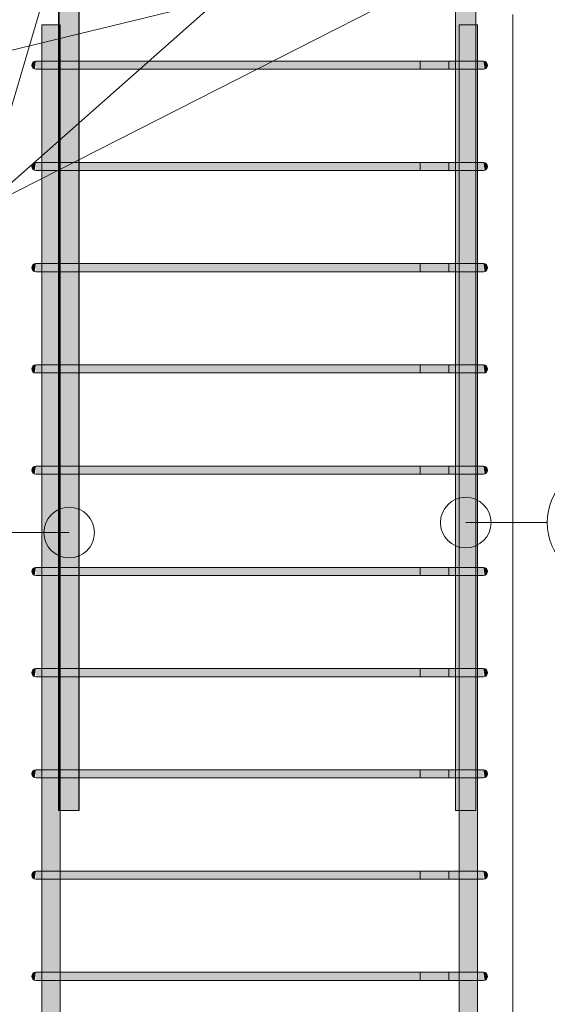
# Model space of a CAD drawing. Header units: millimetres. Extents: x -25607 to 9385, y 1894 to 10168.
# Tile 7 of 181: x -24617 to -24096, y 7692 to 8665. Entities that reach past the tile are written whole.
import ezdxf

# ---------------------------------------------------------------- set-up
doc = ezdxf.new("R2010")
doc.units = ezdxf.units.MM
for name, color, linetype, lineweight in [('S-COLS', 52, 'Continuous', 9), ('S-RBAR', 171, 'Continuous', 5), ('S-RBAR-IDEN', 171, 'Continuous', 5)]:
    doc.layers.add(name, color=color, linetype=linetype, lineweight=lineweight)

# ---------------------------------------------------------------- blocks, each defined once
blk = doc.blocks.new('Popisek výztuže - _Typ_ množství_PRAVÝ _řezy_-573729-V4')
at = {"layer": 'S-RBAR-IDEN'}
for p, q in [((-24857.77, 9096.15), (-24967.46, 9096.15)), ((-24967.46, 8979.71), (-24857.77, 8979.71))]:
    blk.add_line(p, q, dxfattribs=at)
for centre, start, end in [((-24967.46, 9037.93), 90, 270), ((-24857.77, 9037.93), 277.64339, 82.35661)]:
    blk.add_arc(centre, 58.22, start, end, dxfattribs=at)

msp = doc.modelspace()

# ---------------------------------------------------------------- hatches: boundary and pattern name
at = {"layer": 'S-RBAR'}
h = msp.add_hatch(color=7, dxfattribs=at)
h.paths.add_polyline_path([(-24578, 8660), (-24578, 8695.15), (-24578.44, 8695), (-24578.44, 8660)])
h.paths.add_polyline_path([(-24578, 8705.15), (-24578, 8707.64), (-24578.44, 8707.64), (-24578.44, 8705.21)])
h.paths.add_polyline_path([(-24578, 8729.64), (-24578, 8783.8), (-24578.44, 8783.8), (-24578.44, 8729.64)])
h = msp.add_hatch(color=7, dxfattribs=at)
h.paths.add_polyline_path([(-24558, 7883.8), (-24558, 7916), (-24576.95, 7916), (-24576.95, 7883.8)])
h.paths.add_polyline_path([(-24576.95, 7924), (-24558, 7924), (-24558, 8016), (-24576.95, 8016), (-24576.95, 8007.24)])
h.paths.add_polyline_path([(-24576.95, 8024), (-24558, 8024), (-24558, 8116), (-24576.95, 8116)])
h.paths.add_polyline_path([(-24558, 8124), (-24558, 8216), (-24576.95, 8216), (-24576.95, 8124)])
h.paths.add_polyline_path([(-24576.95, 8224), (-24558, 8224), (-24558, 8316), (-24576.95, 8316), (-24576.95, 8251.97)])
h.paths.add_polyline_path([(-24576.95, 8324), (-24558, 8324), (-24558, 8416), (-24576.95, 8416), (-24576.95, 8374.34)])
h.paths.add_polyline_path([(-24558, 8424), (-24558, 8516), (-24576.95, 8516), (-24576.95, 8424)])
h.paths.add_polyline_path([(-24558, 8524), (-24558, 8616), (-24576.95, 8616), (-24576.95, 8524)])
h.paths.add_polyline_path([(-24558, 8624), (-24558, 8695), (-24578, 8695), (-24578, 8660), (-24576.95, 8660), (-24576.95, 8624)])
h.paths.add_polyline_path([(-24576.86, 8705), (-24558, 8705), (-24558, 8783.8), (-24578, 8783.8), (-24578, 8705.15)])
h = msp.add_hatch(color=7, dxfattribs=at)
h.paths.add_polyline_path([(-24183.05, 7883.8), (-24183.05, 7916), (-24186.55, 7916), (-24186.55, 7883.8)])
h.paths.add_polyline_path([(-24186.55, 7924), (-24183.05, 7924), (-24183.05, 8016), (-24186.55, 8016), (-24186.55, 7946.05)])
h.paths.add_polyline_path([(-24186.55, 8024), (-24183.05, 8024), (-24183.05, 8116), (-24186.55, 8116), (-24186.55, 8037.83)])
h.paths.add_polyline_path([(-24183.05, 8124), (-24183.05, 8216), (-24186.55, 8216), (-24186.55, 8124)])
h.paths.add_polyline_path([(-24183.05, 8224), (-24183.05, 8316), (-24186.55, 8316), (-24186.55, 8224)])
h.paths.add_polyline_path([(-24186.55, 8324), (-24183.05, 8324), (-24183.05, 8416), (-24186.55, 8416), (-24186.55, 8343.75)])
h.paths.add_polyline_path([(-24183.05, 8424), (-24183.05, 8516), (-24186.55, 8516), (-24186.55, 8424)])
h.paths.add_polyline_path([(-24183.05, 8524), (-24183.05, 8616), (-24186.55, 8616), (-24186.55, 8524)])
h.paths.add_polyline_path([(-24183.05, 8624), (-24183.05, 8660), (-24166.55, 8660), (-24166.55, 8703.1), (-24172.72, 8698.66), (-24179.1, 8696.02), (-24186.55, 8695), (-24186.55, 8624)])
h.paths.add_polyline_path([(-24186.55, 8705.04), (-24181.69, 8705.68), (-24176.97, 8707.64), (-24186.55, 8707.64), (-24186.55, 8705.68)])
h.paths.add_polyline_path([(-24186.55, 8729.64), (-24167.47, 8729.64), (-24167.54, 8730.18), (-24169.54, 8735), (-24173.58, 8740), (-24186.55, 8752.97), (-24186.55, 8741.44)])
h.paths.add_polyline_path([(-24166.86, 8747.43), (-24166.86, 8783.8), (-24186.55, 8783.8), (-24186.55, 8767.11)])
h = msp.add_hatch(color=7, dxfattribs=at)
h.paths.add_polyline_path([(-24591.86, 5795), (-24576.95, 5795.01), (-24584.63, 5796.02), (-24591.86, 5799.02), (-24594.95, 5801.39), (-24594.95, 5795)])
h.paths.add_polyline_path([(-24576.95, 5805.01), (-24576.95, 5916), (-24594.95, 5916), (-24594.95, 5816.85), (-24594.18, 5815), (-24591.01, 5810.86), (-24586.86, 5807.68), (-24581, 5805.54)])
h.paths.add_polyline_path([(-24588.65, 5924), (-24576.95, 5924), (-24576.95, 5984.99), (-24582.04, 5984.32), (-24586.86, 5982.32), (-24591.01, 5979.14), (-24594.18, 5975), (-24594.95, 5973.15), (-24594.95, 5924), (-24591.9, 5924)])
h.paths.add_polyline_path([(-24594.95, 5988.61), (-24591.01, 5991.34), (-24584.63, 5993.98), (-24576.95, 5995), (-24576.95, 6016), (-24594.95, 6016), (-24594.95, 5990.98)])
h.paths.add_polyline_path([(-24591.9, 6024), (-24576.95, 6024), (-24576.95, 6116), (-24594.95, 6116), (-24594.95, 6024)])
h.paths.add_polyline_path([(-24591.9, 6124), (-24576.95, 6124), (-24576.95, 6216), (-24594.95, 6216), (-24594.95, 6124)])
h.paths.add_polyline_path([(-24591.9, 6224), (-24576.95, 6224), (-24576.95, 6316), (-24594.95, 6316), (-24594.95, 6224)])
h.paths.add_polyline_path([(-24591.9, 6324), (-24576.95, 6324), (-24576.95, 6416), (-24594.95, 6416), (-24594.95, 6324)])
h.paths.add_polyline_path([(-24584.83, 6424), (-24576.95, 6424), (-24576.95, 6516), (-24594.95, 6516), (-24594.95, 6424), (-24585.15, 6424)])
h.paths.add_polyline_path([(-24591.9, 6524), (-24576.95, 6524), (-24576.95, 6616), (-24594.95, 6616), (-24594.95, 6524)])
h.paths.add_polyline_path([(-24576.95, 6624), (-24576.95, 6716), (-24594.95, 6716), (-24594.95, 6624), (-24581, 6624)])
h.paths.add_polyline_path([(-24591.9, 6724), (-24576.95, 6724), (-24576.95, 6816), (-24594.95, 6816), (-24594.95, 6724)])
h.paths.add_polyline_path([(-24594.95, 6824), (-24576.95, 6824), (-24576.95, 6916), (-24594.95, 6916), (-24594.95, 6844.75)])
h.paths.add_polyline_path([(-24594.95, 6924), (-24576.95, 6924), (-24576.95, 7016), (-24594.95, 7016), (-24594.95, 6936.52)])
h.paths.add_polyline_path([(-24581, 7024), (-24576.95, 7024), (-24576.95, 7116), (-24594.95, 7116), (-24594.95, 7024), (-24581.08, 7024)])
h.paths.add_polyline_path([(-24591.9, 7124), (-24576.95, 7124), (-24576.95, 7216), (-24594.95, 7216), (-24594.95, 7124)])
h.paths.add_polyline_path([(-24594.95, 7224), (-24576.95, 7224), (-24576.95, 7316), (-24594.95, 7316), (-24594.95, 7273.03)])
h.paths.add_polyline_path([(-24594.95, 7324), (-24576.95, 7324), (-24576.95, 7416), (-24594.95, 7416), (-24594.95, 7334.22)])
h.paths.add_polyline_path([(-24591.9, 7424), (-24576.95, 7424), (-24576.95, 7516), (-24594.95, 7516), (-24594.95, 7424)])
h.paths.add_polyline_path([(-24584.83, 7524), (-24576.95, 7524), (-24576.95, 7616), (-24594.95, 7616), (-24594.95, 7524), (-24585.15, 7524)])
h.paths.add_polyline_path([(-24591.9, 7624), (-24576.95, 7624), (-24576.95, 7716), (-24594.95, 7716), (-24594.95, 7624)])
h.paths.add_polyline_path([(-24576.95, 7724), (-24576.95, 7816), (-24594.95, 7816), (-24594.95, 7724), (-24581, 7724)])
h.paths.add_polyline_path([(-24591.9, 7824), (-24576.95, 7824), (-24576.95, 7916), (-24594.95, 7916), (-24594.95, 7824)])
h.paths.add_polyline_path([(-24594.95, 7924), (-24576.95, 7924), (-24576.95, 8016), (-24594.95, 8016), (-24594.95, 7946.05)])
h.paths.add_polyline_path([(-24591.9, 8024), (-24576.95, 8024), (-24576.95, 8116), (-24594.95, 8116), (-24594.95, 8024)])
h.paths.add_polyline_path([(-24581.08, 8124), (-24576.95, 8124), (-24576.95, 8216), (-24594.95, 8216), (-24594.95, 8124), (-24584.83, 8124)])
h.paths.add_polyline_path([(-24576.95, 8224), (-24576.95, 8316), (-24594.95, 8316), (-24594.95, 8224), (-24581, 8224)])
h.paths.add_polyline_path([(-24576.95, 8324), (-24576.95, 8416), (-24594.95, 8416), (-24594.95, 8324), (-24581, 8324)])
h.paths.add_polyline_path([(-24594.95, 8424), (-24576.95, 8424), (-24576.95, 8516), (-24594.95, 8516), (-24594.95, 8435.52)])
h.paths.add_polyline_path([(-24591.9, 8524), (-24576.95, 8524), (-24576.95, 8616), (-24594.95, 8616), (-24594.95, 8524)])
h.paths.add_polyline_path([(-24594.95, 8624), (-24576.95, 8624), (-24576.95, 8660), (-24594.95, 8660)])
h = msp.add_hatch(color=7, dxfattribs=at)
h.paths.add_polyline_path([(-24176.86, 5795), (-24165.05, 5795), (-24165.05, 5804.57), (-24165.65, 5803.79), (-24172.72, 5798.66), (-24179.1, 5796.02), (-24183.05, 5795.5), (-24183.05, 5795), (-24179.1, 5795)])
h.paths.add_polyline_path([(-24183.05, 5805.5), (-24181.69, 5805.68), (-24176, 5808.34), (-24172.72, 5810.86), (-24169.54, 5815), (-24167.54, 5819.82), (-24166.86, 5825), (-24167.54, 5830.18), (-24169.71, 5835.22), (-24173.58, 5840), (-24183.05, 5849.47), (-24183.05, 5805.68)])
h.paths.add_polyline_path([(-24166.86, 5847.43), (-24166.86, 5916), (-24183.05, 5916), (-24183.05, 5863.61)])
h.paths.add_polyline_path([(-24168.1, 5924), (-24166.86, 5924), (-24166.86, 5965), (-24167.54, 5970.18), (-24169.54, 5975), (-24172.72, 5979.14), (-24176.86, 5982.32), (-24181.69, 5984.32), (-24183.05, 5984.32), (-24183.05, 5924), (-24171.35, 5924)])
h.paths.add_polyline_path([(-24165.05, 5985.43), (-24165.05, 6016), (-24183.05, 6016), (-24183.05, 5994.5), (-24179, 5993.94), (-24171.86, 5990.98), (-24165.65, 5986.21)])
h.paths.add_polyline_path([(-24179, 6024), (-24165.05, 6024), (-24165.05, 6116), (-24183.05, 6116), (-24183.05, 6024)])
h.paths.add_polyline_path([(-24168.1, 6124), (-24165.05, 6124), (-24165.05, 6216), (-24183.05, 6216), (-24183.05, 6124), (-24171.35, 6124)])
h.paths.add_polyline_path([(-24168.1, 6224), (-24165.05, 6224), (-24165.05, 6316), (-24183.05, 6316), (-24183.05, 6224), (-24171.35, 6224)])
h.paths.add_polyline_path([(-24168.1, 6324), (-24165.05, 6324), (-24165.05, 6416), (-24183.05, 6416), (-24183.05, 6324), (-24171.35, 6324)])
h.paths.add_polyline_path([(-24183.05, 6424), (-24165.05, 6424), (-24165.05, 6516), (-24183.05, 6516), (-24183.05, 6447.05)])
h.paths.add_polyline_path([(-24171.35, 6524), (-24165.05, 6524), (-24165.05, 6616), (-24183.05, 6616), (-24183.05, 6524), (-24175.17, 6524)])
h.paths.add_polyline_path([(-24168.1, 6624), (-24165.05, 6624), (-24165.05, 6716), (-24183.05, 6716), (-24183.05, 6624), (-24171.35, 6624)])
h.paths.add_polyline_path([(-24179, 6724), (-24165.05, 6724), (-24165.05, 6816), (-24183.05, 6816), (-24183.05, 6724)])
h.paths.add_polyline_path([(-24168.1, 6824), (-24165.05, 6824), (-24165.05, 6916), (-24183.05, 6916), (-24183.05, 6824), (-24171.35, 6824)])
h.paths.add_polyline_path([(-24165.05, 6924), (-24165.05, 7016), (-24183.05, 7016), (-24183.05, 6924), (-24168.1, 6924)])
h.paths.add_polyline_path([(-24165.05, 7024), (-24165.05, 7116), (-24183.05, 7116), (-24183.05, 7024), (-24168.1, 7024)])
h.paths.add_polyline_path([(-24179, 7124), (-24165.05, 7124), (-24165.05, 7216), (-24183.05, 7216), (-24183.05, 7124)])
h.paths.add_polyline_path([(-24168.1, 7224), (-24165.05, 7224), (-24165.05, 7316), (-24183.05, 7316), (-24183.05, 7224), (-24171.35, 7224)])
h.paths.add_polyline_path([(-24168.1, 7324), (-24165.05, 7324), (-24165.05, 7416), (-24183.05, 7416), (-24183.05, 7324), (-24171.35, 7324)])
h.paths.add_polyline_path([(-24168.1, 7424), (-24165.05, 7424), (-24165.05, 7516), (-24183.05, 7516), (-24183.05, 7424), (-24171.35, 7424)])
h.paths.add_polyline_path([(-24183.05, 7524), (-24165.05, 7524), (-24165.05, 7616), (-24183.05, 7616), (-24183.05, 7548.36)])
h.paths.add_polyline_path([(-24168.1, 7624), (-24165.05, 7624), (-24165.05, 7716), (-24183.05, 7716), (-24183.05, 7624), (-24171.35, 7624)])
h.paths.add_polyline_path([(-24168.1, 7724), (-24165.05, 7724), (-24165.05, 7816), (-24183.05, 7816), (-24183.05, 7724), (-24171.35, 7724)])
h.paths.add_polyline_path([(-24179, 7824), (-24165.05, 7824), (-24165.05, 7916), (-24183.05, 7916), (-24183.05, 7824)])
h.paths.add_polyline_path([(-24168.1, 7924), (-24165.05, 7924), (-24165.05, 8016), (-24183.05, 8016), (-24183.05, 7924), (-24171.35, 7924)])
h.paths.add_polyline_path([(-24168.1, 8024), (-24165.05, 8024), (-24165.05, 8116), (-24183.05, 8116), (-24183.05, 8024), (-24171.35, 8024)])
h.paths.add_polyline_path([(-24171.35, 8124), (-24165.05, 8124), (-24165.05, 8216), (-24183.05, 8216), (-24183.05, 8124), (-24175.17, 8124)])
h.paths.add_polyline_path([(-24179, 8224), (-24165.05, 8224), (-24165.05, 8316), (-24183.05, 8316), (-24183.05, 8224)])
h.paths.add_polyline_path([(-24168.1, 8324), (-24165.05, 8324), (-24165.05, 8416), (-24183.05, 8416), (-24183.05, 8324), (-24171.35, 8324)])
h.paths.add_polyline_path([(-24168.1, 8424), (-24165.05, 8424), (-24165.05, 8516), (-24183.05, 8516), (-24183.05, 8424), (-24171.35, 8424)])
h.paths.add_polyline_path([(-24165.05, 8524), (-24165.05, 8616), (-24183.05, 8616), (-24183.05, 8524), (-24168.1, 8524)])
h.paths.add_polyline_path([(-24183.05, 8624), (-24165.05, 8624), (-24165.05, 8660), (-24183.05, 8660), (-24183.05, 8649.66)])
for points in [[(-24602.04, 8616.14), (-24601, 8624), (-24603, 8623.46), (-24604.46, 8622), (-24605, 8620), (-24604.46, 8618), (-24603, 8616.54)], [(-24584.83, 8616), (-24581, 8616), (-24581.08, 8624), (-24601, 8624), (-24601, 8616), (-24585.15, 8616)], [(-24349.61, 8616), (-24179, 8616), (-24179, 8624), (-24581, 8624), (-24581, 8616), (-24503.92, 8616)], [(-24179, 8616), (-24159, 8616.14), (-24159, 8624), (-24179, 8624), (-24179, 8619.07)], [(-24157.96, 8616.14), (-24156.71, 8616.83), (-24155.54, 8618), (-24155, 8620), (-24155.54, 8622), (-24157, 8623.46), (-24159, 8624), (-24158.34, 8618.96)], [(-24602.04, 8516.14), (-24601, 8524), (-24603, 8523.46), (-24604.46, 8522), (-24605, 8520), (-24604.46, 8518), (-24603, 8516.54)], [(-24597.31, 8516), (-24581, 8516), (-24581.08, 8524), (-24601, 8524), (-24601, 8516), (-24599.48, 8516)], [(-24349.61, 8516), (-24179, 8516), (-24179, 8524), (-24581, 8524), (-24581, 8516), (-24503.92, 8516)], [(-24160.52, 8516), (-24159, 8516.14), (-24159, 8524), (-24179, 8524), (-24179, 8516), (-24162.69, 8516)], [(-24157.96, 8516.14), (-24156.71, 8516.83), (-24155.54, 8518), (-24155, 8520), (-24155.54, 8522), (-24157, 8523.46), (-24159, 8524), (-24158.34, 8518.96)], [(-24602.04, 8416.14), (-24601, 8424), (-24603, 8423.46), (-24604.46, 8422), (-24605, 8420), (-24604.46, 8418), (-24603, 8416.54)], [(-24597.31, 8416), (-24581, 8416), (-24581.08, 8424), (-24601, 8424), (-24601, 8416), (-24599.48, 8416)], [(-24349.61, 8416), (-24179, 8416), (-24179, 8424), (-24581, 8424), (-24581, 8416), (-24503.92, 8416)], [(-24160.52, 8416), (-24159, 8416.14), (-24159, 8424), (-24179, 8424), (-24179, 8416), (-24162.69, 8416)], [(-24157.96, 8416.14), (-24156.71, 8416.83), (-24155.54, 8418), (-24155, 8420), (-24155.54, 8422), (-24157, 8423.46), (-24159, 8424), (-24158.34, 8418.96)], [(-24602.04, 8316.14), (-24601, 8324), (-24603, 8323.46), (-24604.46, 8322), (-24605, 8320), (-24604.46, 8318), (-24603, 8316.54)], [(-24597.31, 8316), (-24581, 8316), (-24581.08, 8324), (-24601, 8324), (-24601, 8316), (-24599.48, 8316)], [(-24349.61, 8316), (-24179, 8316), (-24179, 8324), (-24581, 8324), (-24581, 8316), (-24503.92, 8316)], [(-24160.52, 8316), (-24159, 8316.14), (-24159, 8324), (-24179, 8324), (-24179, 8316), (-24162.69, 8316)], [(-24157.96, 8316.14), (-24156.71, 8316.83), (-24155.54, 8318), (-24155, 8320), (-24155.54, 8322), (-24157, 8323.46), (-24159, 8324), (-24158.34, 8318.96)], [(-24602.04, 8216.14), (-24601, 8224), (-24603, 8223.46), (-24604.46, 8222), (-24605, 8220), (-24604.46, 8218), (-24603, 8216.54)], [(-24597.31, 8216), (-24581, 8216), (-24581.08, 8224), (-24601, 8224), (-24601, 8216), (-24599.48, 8216)], [(-24349.61, 8216), (-24179, 8216), (-24179, 8224), (-24581, 8224), (-24581, 8216), (-24503.92, 8216)], [(-24179, 8216), (-24159, 8216.14), (-24159, 8224), (-24179, 8224), (-24179, 8221.38)], [(-24157.96, 8216.14), (-24156.71, 8216.83), (-24155.54, 8218), (-24155, 8220), (-24155.54, 8222), (-24157, 8223.46), (-24159, 8224), (-24158.34, 8218.96)], [(-24602.04, 8116.14), (-24601, 8124), (-24603, 8123.46), (-24604.46, 8122), (-24605, 8120), (-24604.46, 8118), (-24603, 8116.54)], [(-24597.31, 8116), (-24581, 8116), (-24581.08, 8124), (-24601, 8124), (-24601, 8116), (-24599.48, 8116)], [(-24349.61, 8116), (-24179, 8116), (-24179, 8124), (-24581, 8124), (-24581, 8116), (-24503.92, 8116)], [(-24160.52, 8116), (-24159, 8116.14), (-24159, 8124), (-24179, 8124), (-24179, 8116), (-24162.69, 8116)], [(-24157.96, 8116.14), (-24156.71, 8116.83), (-24155.54, 8118), (-24155, 8120), (-24155.54, 8122), (-24157, 8123.46), (-24159, 8124), (-24158.34, 8118.96)], [(-24602.04, 8016.14), (-24601, 8024), (-24603, 8023.46), (-24604.46, 8022), (-24605, 8020), (-24604.46, 8018), (-24603, 8016.54)], [(-24597.31, 8016), (-24581, 8016), (-24581.08, 8024), (-24601, 8024), (-24601, 8016), (-24599.48, 8016)], [(-24349.61, 8016), (-24179, 8016), (-24179, 8024), (-24581, 8024), (-24581, 8016), (-24503.92, 8016)], [(-24160.52, 8016), (-24159, 8016.14), (-24159, 8024), (-24179, 8024), (-24179, 8016), (-24162.69, 8016)], [(-24157.96, 8016.14), (-24156.71, 8016.83), (-24155.54, 8018), (-24155, 8020), (-24155.54, 8022), (-24157, 8023.46), (-24159, 8024), (-24158.34, 8018.96)], [(-24602.04, 7916.14), (-24601, 7924), (-24603, 7923.46), (-24604.46, 7922), (-24605, 7920), (-24604.46, 7918), (-24603, 7916.54)], [(-24597.31, 7916), (-24581, 7916), (-24581.08, 7924), (-24601, 7924), (-24601, 7916), (-24599.48, 7916)], [(-24349.61, 7916), (-24179, 7916), (-24179, 7924), (-24581, 7924), (-24581, 7916), (-24503.92, 7916)], [(-24160.52, 7916), (-24159, 7916.14), (-24159, 7924), (-24179, 7924), (-24179, 7916), (-24162.69, 7916)], [(-24157.96, 7916.14), (-24156.71, 7916.83), (-24155.54, 7918), (-24155, 7920), (-24155.54, 7922), (-24157, 7923.46), (-24159, 7924), (-24158.34, 7918.96)], [(-24602.04, 7816.14), (-24601, 7824), (-24603, 7823.46), (-24604.46, 7822), (-24605, 7820), (-24604.46, 7818), (-24603, 7816.54)], [(-24584.83, 7816), (-24581, 7816), (-24581.08, 7824), (-24601, 7824), (-24601, 7816), (-24585.15, 7816)], [(-24349.61, 7816), (-24179, 7816), (-24179, 7824), (-24581, 7824), (-24581, 7816), (-24503.92, 7816)], [(-24159.83, 7816), (-24159, 7816.14), (-24159, 7824), (-24179, 7824), (-24179, 7816), (-24160.52, 7816)], [(-24157.96, 7816.14), (-24156.71, 7816.83), (-24155.54, 7818), (-24155, 7820), (-24155.54, 7822), (-24157.53, 7823.68), (-24159, 7824), (-24158.34, 7818.96)], [(-24602.04, 7716.14), (-24601, 7724), (-24603, 7723.46), (-24604.46, 7722), (-24605, 7720), (-24604.46, 7718), (-24603, 7716.54)], [(-24597.31, 7716), (-24581, 7716), (-24581.08, 7724), (-24601, 7724), (-24601, 7716), (-24599.48, 7716)], [(-24349.61, 7716), (-24179, 7716), (-24179, 7724), (-24581, 7724), (-24581, 7716), (-24503.92, 7716)], [(-24160.52, 7716), (-24159, 7716.14), (-24159, 7724), (-24179, 7724), (-24179, 7716), (-24162.69, 7716)], [(-24157.96, 7716.14), (-24156.71, 7716.83), (-24155.54, 7718), (-24155, 7720), (-24155.54, 7722), (-24157, 7723.46), (-24159, 7724), (-24158.34, 7718.96)]]:
    msp.add_hatch(color=7, dxfattribs=at).paths.add_polyline_path(points)

# ---------------------------------------------------------------- linework, layer by layer
at = {"layer": 'S-COLS'}
msp.add_line((-24130, 8670), (-24130, 6370), dxfattribs=at)
msp.add_line((-24130, 8670), (-24130, 6370), dxfattribs=at)
at = {"layer": 'S-RBAR'}
for p, q in [((-24578.44, 7883.8), (-24578.44, 8783.8)), ((-24578, 7883.8), (-24578, 8783.8)), ((-24558.44, 7883.8), (-24558.44, 8783.8)), ((-24558, 7883.8), (-24558, 8783.8)), ((-24186.55, 7883.8), (-24186.55, 8783.8)), ((-24186.55, 7883.8), (-24186.55, 8783.8)), ((-24166.55, 7883.8), (-24166.55, 8783.8)), ((-24166.55, 7883.8), (-24166.55, 8783.8)), ((-24576.95, 8660), (-24594.95, 8660)), ((-24594.95, 5795), (-24594.95, 8660)), ((-24576.95, 8660), (-24594.95, 8660)), ((-24594.95, 5795), (-24594.95, 8660)), ((-24576.95, 5795), (-24576.95, 8660)), ((-24576.95, 5795), (-24576.95, 8660)), ((-24165.05, 8660), (-24183.05, 8660)), ((-24183.05, 5795), (-24183.05, 8660)), ((-24165.05, 8660), (-24183.05, 8660)), ((-24183.05, 5795), (-24183.05, 8660)), ((-24165.05, 5795), (-24165.05, 8660)), ((-24165.05, 5795), (-24165.05, 8660)), ((-24581, 8624), (-24601, 8624)), ((-24581, 8624), (-24601, 8624)), ((-24179, 8624), (-24581, 8624)), ((-24581, 8624), (-24179, 8624)), ((-24193.14, 8624), (-24221.43, 8624)), ((-24221.43, 8624), (-24221.43, 8616)), ((-24193.14, 8624), (-24164.86, 8624)), ((-24193.14, 8616), (-24193.14, 8624)), ((-24159, 8624), (-24193.14, 8624)), ((-24159, 8624), (-24179, 8624)), ((-24159, 8624), (-24179, 8624)), ((-24159, 8624), (-24164.86, 8624)), ((-24581, 8616), (-24601, 8616)), ((-24581, 8616), (-24601, 8616)), ((-24179, 8616), (-24581, 8616)), ((-24581, 8616), (-24179, 8616)), ((-24193.14, 8616), (-24221.43, 8616)), ((-24193.14, 8616), (-24164.86, 8616)), ((-24159, 8616), (-24193.14, 8616)), ((-24164.86, 8616), (-24179, 8616)), ((-24159, 8616), (-24179, 8616)), ((-24159, 8616), (-24164.86, 8616)), ((-24581, 8524), (-24601, 8524)), ((-24581, 8524), (-24601, 8524)), ((-24179, 8524), (-24581, 8524)), ((-24581, 8524), (-24179, 8524)), ((-24193.14, 8524), (-24221.43, 8524)), ((-24221.43, 8524), (-24221.43, 8516)), ((-24193.14, 8524), (-24164.86, 8524)), ((-24193.14, 8516), (-24193.14, 8524)), ((-24159, 8524), (-24193.14, 8524)), ((-24159, 8524), (-24179, 8524)), ((-24159, 8524), (-24179, 8524)), ((-24159, 8524), (-24164.86, 8524)), ((-24581, 8516), (-24601, 8516)), ((-24581, 8516), (-24601, 8516)), ((-24179, 8516), (-24581, 8516)), ((-24581, 8516), (-24179, 8516)), ((-24193.14, 8516), (-24221.43, 8516)), ((-24193.14, 8516), (-24164.86, 8516)), ((-24159, 8516), (-24193.14, 8516)), ((-24164.86, 8516), (-24179, 8516)), ((-24159, 8516), (-24179, 8516)), ((-24159, 8516), (-24164.86, 8516)), ((-24581, 8424), (-24601, 8424)), ((-24581, 8424), (-24601, 8424)), ((-24179, 8424), (-24581, 8424)), ((-24581, 8424), (-24179, 8424)), ((-24193.14, 8424), (-24221.43, 8424)), ((-24221.43, 8424), (-24221.43, 8416)), ((-24193.14, 8424), (-24164.86, 8424)), ((-24193.14, 8416), (-24193.14, 8424)), ((-24159, 8424), (-24193.14, 8424)), ((-24159, 8424), (-24179, 8424)), ((-24159, 8424), (-24179, 8424)), ((-24159, 8424), (-24164.86, 8424)), ((-24581, 8416), (-24601, 8416)), ((-24581, 8416), (-24601, 8416)), ((-24179, 8416), (-24581, 8416)), ((-24581, 8416), (-24179, 8416)), ((-24193.14, 8416), (-24221.43, 8416)), ((-24193.14, 8416), (-24164.86, 8416)), ((-24159, 8416), (-24193.14, 8416)), ((-24164.86, 8416), (-24179, 8416)), ((-24159, 8416), (-24179, 8416)), ((-24159, 8416), (-24164.86, 8416)), ((-24581, 8324), (-24601, 8324)), ((-24581, 8324), (-24601, 8324)), ((-24581, 8316), (-24601, 8316)), ((-24581, 8316), (-24601, 8316)), ((-24179, 8324), (-24581, 8324)), ((-24581, 8324), (-24179, 8324)), ((-24179, 8316), (-24581, 8316)), ((-24581, 8316), (-24179, 8316)), ((-24193.14, 8324), (-24221.43, 8324)), ((-24221.43, 8324), (-24221.43, 8316)), ((-24193.14, 8316), (-24221.43, 8316)), ((-24193.14, 8324), (-24164.86, 8324)), ((-24193.14, 8316), (-24193.14, 8324)), ((-24159, 8324), (-24193.14, 8324)), ((-24193.14, 8316), (-24164.86, 8316)), ((-24159, 8316), (-24193.14, 8316)), ((-24159, 8324), (-24179, 8324)), ((-24159, 8324), (-24179, 8324)), ((-24164.86, 8316), (-24179, 8316)), ((-24159, 8316), (-24179, 8316)), ((-24159, 8324), (-24164.86, 8324)), ((-24159, 8316), (-24164.86, 8316)), ((-24581, 8224), (-24601, 8224)), ((-24581, 8224), (-24601, 8224)), ((-24179, 8224), (-24581, 8224)), ((-24581, 8224), (-24179, 8224)), ((-24193.14, 8224), (-24221.43, 8224)), ((-24221.43, 8224), (-24221.43, 8216)), ((-24193.14, 8224), (-24164.86, 8224)), ((-24193.14, 8216), (-24193.14, 8224)), ((-24159, 8224), (-24193.14, 8224)), ((-24159, 8224), (-24179, 8224)), ((-24159, 8224), (-24179, 8224)), ((-24159, 8224), (-24164.86, 8224)), ((-24581, 8216), (-24601, 8216)), ((-24581, 8216), (-24601, 8216)), ((-24179, 8216), (-24581, 8216)), ((-24581, 8216), (-24179, 8216)), ((-24193.14, 8216), (-24221.43, 8216)), ((-24193.14, 8216), (-24164.86, 8216)), ((-24159, 8216), (-24193.14, 8216)), ((-24164.86, 8216), (-24179, 8216)), ((-24159, 8216), (-24179, 8216)), ((-24159, 8216), (-24164.86, 8216)), ((-24581, 8124), (-24601, 8124)), ((-24581, 8124), (-24601, 8124)), ((-24179, 8124), (-24581, 8124)), ((-24581, 8124), (-24179, 8124)), ((-24193.14, 8124), (-24221.43, 8124)), ((-24221.43, 8124), (-24221.43, 8116)), ((-24193.14, 8124), (-24164.86, 8124)), ((-24193.14, 8116), (-24193.14, 8124)), ((-24159, 8124), (-24193.14, 8124)), ((-24159, 8124), (-24179, 8124)), ((-24159, 8124), (-24179, 8124)), ((-24159, 8124), (-24164.86, 8124)), ((-24581, 8116), (-24601, 8116)), ((-24581, 8116), (-24601, 8116)), ((-24179, 8116), (-24581, 8116)), ((-24581, 8116), (-24179, 8116)), ((-24193.14, 8116), (-24221.43, 8116)), ((-24193.14, 8116), (-24164.86, 8116)), ((-24159, 8116), (-24193.14, 8116)), ((-24164.86, 8116), (-24179, 8116)), ((-24159, 8116), (-24179, 8116)), ((-24159, 8116), (-24164.86, 8116)), ((-24581, 8024), (-24601, 8024)), ((-24581, 8024), (-24601, 8024)), ((-24581, 8016), (-24601, 8016)), ((-24581, 8016), (-24601, 8016)), ((-24179, 8024), (-24581, 8024)), ((-24581, 8024), (-24179, 8024)), ((-24179, 8016), (-24581, 8016)), ((-24581, 8016), (-24179, 8016)), ((-24193.14, 8024), (-24221.43, 8024)), ((-24221.43, 8024), (-24221.43, 8016)), ((-24193.14, 8016), (-24221.43, 8016)), ((-24193.14, 8024), (-24164.86, 8024)), ((-24193.14, 8016), (-24193.14, 8024)), ((-24159, 8024), (-24193.14, 8024)), ((-24193.14, 8016), (-24164.86, 8016)), ((-24159, 8016), (-24193.14, 8016)), ((-24159, 8024), (-24179, 8024)), ((-24159, 8024), (-24179, 8024)), ((-24164.86, 8016), (-24179, 8016)), ((-24159, 8016), (-24179, 8016)), ((-24159, 8024), (-24164.86, 8024)), ((-24159, 8016), (-24164.86, 8016)), ((-24581, 7924), (-24601, 7924)), ((-24581, 7924), (-24601, 7924)), ((-24179, 7924), (-24581, 7924)), ((-24581, 7924), (-24179, 7924)), ((-24193.14, 7924), (-24221.43, 7924)), ((-24221.43, 7924), (-24221.43, 7916)), ((-24193.14, 7924), (-24164.86, 7924)), ((-24193.14, 7916), (-24193.14, 7924)), ((-24159, 7924), (-24193.14, 7924)), ((-24159, 7924), (-24179, 7924)), ((-24159, 7924), (-24179, 7924)), ((-24159, 7924), (-24164.86, 7924)), ((-24581, 7916), (-24601, 7916)), ((-24581, 7916), (-24601, 7916)), ((-24179, 7916), (-24581, 7916)), ((-24581, 7916), (-24179, 7916)), ((-24193.14, 7916), (-24221.43, 7916)), ((-24193.14, 7916), (-24164.86, 7916)), ((-24159, 7916), (-24193.14, 7916)), ((-24164.86, 7916), (-24179, 7916)), ((-24159, 7916), (-24179, 7916)), ((-24159, 7916), (-24164.86, 7916)), ((-24558.44, 7883.8), (-24578.44, 7883.8)), ((-24558, 7883.8), (-24578, 7883.8)), ((-24166.55, 7883.8), (-24186.55, 7883.8)), ((-24166.55, 7883.8), (-24186.55, 7883.8)), ((-24581, 7824), (-24601, 7824)), ((-24581, 7824), (-24601, 7824)), ((-24179, 7824), (-24581, 7824)), ((-24581, 7824), (-24179, 7824)), ((-24193.14, 7824), (-24221.43, 7824)), ((-24221.43, 7824), (-24221.43, 7816)), ((-24193.14, 7824), (-24164.86, 7824)), ((-24193.14, 7816), (-24193.14, 7824)), ((-24159, 7824), (-24193.14, 7824)), ((-24159, 7824), (-24179, 7824)), ((-24159, 7824), (-24179, 7824)), ((-24159, 7824), (-24164.86, 7824)), ((-24581, 7816), (-24601, 7816)), ((-24581, 7816), (-24601, 7816)), ((-24179, 7816), (-24581, 7816)), ((-24581, 7816), (-24179, 7816)), ((-24193.14, 7816), (-24221.43, 7816)), ((-24193.14, 7816), (-24164.86, 7816)), ((-24159, 7816), (-24193.14, 7816)), ((-24164.86, 7816), (-24179, 7816)), ((-24159, 7816), (-24179, 7816)), ((-24159, 7816), (-24164.86, 7816)), ((-24581, 7724), (-24601, 7724)), ((-24581, 7724), (-24601, 7724)), ((-24179, 7724), (-24581, 7724)), ((-24581, 7724), (-24179, 7724)), ((-24193.14, 7724), (-24221.43, 7724)), ((-24221.43, 7724), (-24221.43, 7716)), ((-24193.14, 7724), (-24164.86, 7724)), ((-24193.14, 7716), (-24193.14, 7724)), ((-24159, 7724), (-24193.14, 7724)), ((-24159, 7724), (-24179, 7724)), ((-24159, 7724), (-24179, 7724)), ((-24159, 7724), (-24164.86, 7724)), ((-24581, 7716), (-24601, 7716)), ((-24581, 7716), (-24601, 7716)), ((-24179, 7716), (-24581, 7716)), ((-24581, 7716), (-24179, 7716)), ((-24193.14, 7716), (-24221.43, 7716)), ((-24193.14, 7716), (-24164.86, 7716)), ((-24159, 7716), (-24193.14, 7716)), ((-24164.86, 7716), (-24179, 7716)), ((-24159, 7716), (-24179, 7716)), ((-24159, 7716), (-24164.86, 7716))]:
    msp.add_line(p, q, dxfattribs=at)
for centre, start, end in [((-24601, 8620), 90, 270), ((-24601, 8620), 90, 270), ((-24159, 8620), 270, 90), ((-24159, 8620), 270, 90), ((-24159, 8620), 270, 90), ((-24601, 8520), 90, 270), ((-24601, 8520), 90, 270), ((-24159, 8520), 270, 90), ((-24159, 8520), 270, 90), ((-24159, 8520), 270, 90), ((-24601, 8420), 90, 270), ((-24601, 8420), 90, 270), ((-24159, 8420), 270, 90), ((-24159, 8420), 270, 90), ((-24159, 8420), 270, 90), ((-24601, 8320), 90, 270), ((-24601, 8320), 90, 270), ((-24159, 8320), 270, 90), ((-24159, 8320), 270, 90), ((-24159, 8320), 270, 90), ((-24601, 8220), 90, 270), ((-24601, 8220), 90, 270), ((-24159, 8220), 270, 90), ((-24159, 8220), 270, 90), ((-24159, 8220), 270, 90), ((-24601, 8120), 90, 270), ((-24601, 8120), 90, 270), ((-24159, 8120), 270, 90), ((-24159, 8120), 270, 90), ((-24159, 8120), 270, 90), ((-24601, 8020), 90, 270), ((-24601, 8020), 90, 270), ((-24159, 8020), 270, 90), ((-24159, 8020), 270, 90), ((-24159, 8020), 270, 90), ((-24601, 7920), 90, 270), ((-24601, 7920), 90, 270), ((-24159, 7920), 270, 90), ((-24159, 7920), 270, 90), ((-24159, 7920), 270, 90), ((-24601, 7820), 90, 270), ((-24601, 7820), 90, 270), ((-24159, 7820), 270, 90), ((-24159, 7820), 270, 90), ((-24159, 7820), 270, 90), ((-24601, 7720), 90, 270), ((-24601, 7720), 90, 270), ((-24159, 7720), 270, 90), ((-24159, 7720), 270, 90), ((-24159, 7720), 270, 90)]:
    msp.add_arc(centre, 4, start, end, dxfattribs=at)
at = {"layer": 'S-RBAR-IDEN'}
for p, q in [((-24182.34, 8742.8), (-24654.97, 8627.39)), ((-24181.28, 8718.64), (-24654.97, 8477.39)), ((-24584.01, 8718.64), (-24654.97, 8477.39)), ((-24382.64, 8718.64), (-24654.97, 8477.39)), ((-24176.55, 8168.25), (-24096.06, 8168.25)), ((-24568, 8158.36), (-24636.54, 8158.36))]:
    msp.add_line(p, q, dxfattribs=at)
for centre in [(-24176.55, 8168.25), (-24568, 8158.36)]:
    msp.add_circle(centre, 25, dxfattribs=at)

# ---------------------------------------------------------------- block references
msp.add_blockref('Popisek výztuže - _Typ_ množství_PRAVÝ _řezy_-573729-V4', (929.62, -869.69), dxfattribs=at)

doc.saveas('drawing.dxf')
